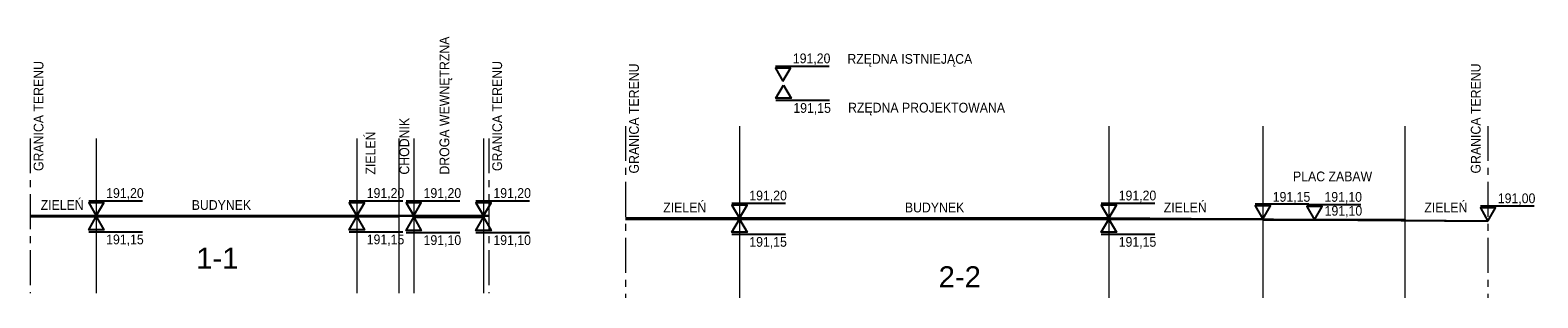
# Model space of a CAD drawing. Header units: metres. Extents: x 5509548 to 5517943, y 5680530 to 5684871.
# Tile 17 of 124: x 5516015 to 5516123, y 5683221 to 5683241. Entities that reach past the tile are written whole.
import ezdxf

# ---------------------------------------------------------------- set-up
doc = ezdxf.new("R2010")
doc.units = ezdxf.units.M
doc.linetypes.add('CENTER', pattern=[2, 1.25, -0.25, 0.25, -0.25])
doc.linetypes.add('L_0_07', pattern=[2.25, 0.75, -0.5, 0, -0.5, 0, -0.5])
for name, color, linetype in [('A-Bilans', 184, 'CONTINUOUS'), ('A-Budynek', 170, 'CONTINUOUS'), ('A-Granica', 94, 'CENTER'), ('A-Rzędne', 210, 'CONTINUOUS')]:
    doc.layers.add(name, color=color, linetype=linetype)
doc.layers.add('pzp', color=7, linetype='L_0_07', lineweight=35, true_color=0xd200d2)
doc.styles.add('GEO-INFO', font='arial.ttf')
doc.styles.add('MZSK01', font='arial.ttf', dxfattribs={"width": 0.9, "height": 0.75})

msp = doc.modelspace()

# ---------------------------------------------------------------- linework, layer by layer
at = {"layer": 'A-Budynek', "linetype": 'ByBlock', "lineweight": 30}
msp.add_line((5516057.308, 5683227.145), (5516091.939, 5683227.145), dxfattribs=at)
at = {"layer": 'A-Budynek', "linetype": 'ByBlock'}
msp.add_line((5516102.974, 5683227.045), (5516113.16, 5683227.045), dxfattribs=at)
at = {"layer": 'A-Budynek', "linetype": 'ByBlock', "lineweight": 30}
for points in [[(5516014.642, 5683227.272), (5516041.053, 5683227.272), (5516041.053, 5683227.322), (5516042.128, 5683227.322), (5516042.128, 5683227.222), (5516047.128, 5683227.222), (5516047.128, 5683227.322), (5516047.507, 5683227.322)], [(5516057.308, 5683227.095), (5516091.939, 5683227.095), (5516102.974, 5683227.095), (5516102.974, 5683227.045), (5516113.16, 5683227.045), (5516113.16, 5683226.992), (5516119.104, 5683226.945)]]:
    msp.add_lwpolyline(points, dxfattribs=at)
at = {"layer": 'A-Granica', "lineweight": 13, "ltscale": 2}
for p, q in [((5516057.308, 5683233.749), (5516057.308, 5683221.459)), ((5516119.104, 5683233.749), (5516119.104, 5683221.459)), ((5516014.642, 5683232.864), (5516014.642, 5683221.779)), ((5516047.507, 5683232.864), (5516047.507, 5683221.779))]:
    msp.add_line(p, q, dxfattribs=at)
at = {"layer": 'A-Rzędne', "color": 240}
for p, q in [((5516068.046, 5683238.042), (5516071.894, 5683238.042)), ((5516018.839, 5683228.407), (5516022.687, 5683228.407)), ((5516037.509, 5683228.407), (5516041.357, 5683228.407)), ((5516041.585, 5683228.407), (5516045.433, 5683228.407)), ((5516046.585, 5683228.407), (5516050.433, 5683228.407)), ((5516064.925, 5683228.23), (5516068.773, 5683228.23)), ((5516091.395, 5683228.23), (5516095.243, 5683228.23)), ((5516106.137, 5683228.13), (5516109.984, 5683228.13)), ((5516118.561, 5683228.03), (5516122.408, 5683228.03))]:
    msp.add_line(p, q, dxfattribs=at)
at = {"layer": 'A-Rzędne', "color": 201}
for p, q in [((5516068.079, 5683235.588), (5516071.927, 5683235.588)), ((5516102.431, 5683228.18), (5516106.278, 5683228.18)), ((5516018.839, 5683226.186), (5516022.687, 5683226.186)), ((5516037.509, 5683226.186), (5516041.357, 5683226.186)), ((5516041.585, 5683226.136), (5516045.433, 5683226.136)), ((5516046.585, 5683226.136), (5516050.433, 5683226.136)), ((5516064.925, 5683226.009), (5516068.773, 5683226.009)), ((5516091.395, 5683226.009), (5516095.243, 5683226.009))]:
    msp.add_line(p, q, dxfattribs=at)
at = {"layer": 'A-Rzędne', "color": 1, "linetype": 'ByBlock'}
for p, q in [((5516014.642, 5683227.272), (5516041.053, 5683227.272)), ((5516042.128, 5683227.222), (5516047.128, 5683227.222))]:
    msp.add_line(p, q, dxfattribs=at)
at = {"layer": 'A-Rzędne', "color": 240}
for points in [[(5516068.589, 5683236.957), (5516069.133, 5683237.898), (5516068.046, 5683237.898)], [(5516019.383, 5683227.322), (5516019.926, 5683228.263), (5516018.839, 5683228.263)], [(5516038.053, 5683227.322), (5516038.596, 5683228.263), (5516037.509, 5683228.263)], [(5516042.128, 5683227.322), (5516042.672, 5683228.263), (5516041.585, 5683228.263)], [(5516047.128, 5683227.322), (5516047.672, 5683228.263), (5516046.585, 5683228.263)], [(5516065.469, 5683227.145), (5516066.012, 5683228.086), (5516064.925, 5683228.086)], [(5516091.939, 5683227.145), (5516092.482, 5683228.086), (5516091.395, 5683228.086)], [(5516106.68, 5683227.045), (5516107.224, 5683227.986), (5516106.137, 5683227.986)], [(5516119.104, 5683226.945), (5516119.648, 5683227.886), (5516118.561, 5683227.886)]]:
    msp.add_lwpolyline(points, close=True, dxfattribs=at)
at = {"layer": 'A-Rzędne', "color": 201}
for points in [[(5516068.623, 5683236.673), (5516069.166, 5683235.732), (5516068.079, 5683235.732)], [(5516102.974, 5683227.095), (5516103.517, 5683228.036), (5516102.431, 5683228.036)], [(5516019.383, 5683227.272), (5516019.926, 5683226.33), (5516018.839, 5683226.33)], [(5516038.053, 5683227.272), (5516038.596, 5683226.33), (5516037.509, 5683226.33)], [(5516042.128, 5683227.222), (5516042.672, 5683226.28), (5516041.585, 5683226.28)], [(5516047.128, 5683227.222), (5516047.672, 5683226.28), (5516046.585, 5683226.28)], [(5516065.469, 5683227.095), (5516066.012, 5683226.153), (5516064.925, 5683226.153)], [(5516091.939, 5683227.095), (5516092.482, 5683226.153), (5516091.395, 5683226.153)]]:
    msp.add_lwpolyline(points, close=True, dxfattribs=at)
at = {"layer": 'A-Rzędne', "color": 240, "linetype": 'ByBlock', "lineweight": 30}
for points in [[(5516014.642, 5683227.322), (5516047.507, 5683227.322)], [(5516057.308, 5683227.145), (5516091.939, 5683227.145), (5516106.68, 5683227.045), (5516119.104, 5683226.945)]]:
    msp.add_lwpolyline(points, dxfattribs=at)
at = {"layer": 'pzp', "color": 7, "linetype": 'ByBlock', "lineweight": 0}
for p, q in [((5516065.469, 5683233.749), (5516065.469, 5683221.459)), ((5516091.939, 5683233.749), (5516091.939, 5683221.459)), ((5516102.974, 5683233.749), (5516102.974, 5683221.459)), ((5516113.16, 5683233.749), (5516113.16, 5683221.459)), ((5516019.383, 5683232.864), (5516019.383, 5683221.779)), ((5516038.053, 5683232.864), (5516038.053, 5683221.779)), ((5516041.053, 5683232.864), (5516041.053, 5683221.779)), ((5516042.128, 5683232.864), (5516042.128, 5683221.779)), ((5516047.128, 5683232.864), (5516047.128, 5683221.779))]:
    msp.add_line(p, q, dxfattribs=at)

# ---------------------------------------------------------------- texts
at = {"layer": 'A-Bilans', "linetype": 'ByBlock', "char_height": 1.5, "width": 2.44542, "attachment_point": 1, "style": 'GEO-INFO'}
for s, insert in [('1-1', (5516026.545, 5683225.042, -10.3)), ('2-2', (5516079.742, 5683223.713, -10.3))]:
    msp.add_mtext(s, dxfattribs=dict(at, insert=insert))
at = {"layer": 'A-Rzędne', "color": 0, "char_height": 0.7, "width": 24.42792, "attachment_point": 1, "style": 'MZSK01'}
for s, insert, rotation in [('\\A1;DROGA WEWNĘTRZNA', (5516043.976, 5683230.273), 90), ('\\A1;RZĘDNA ISTNIEJĄCA', (5516073.202, 5683238.902), 0), ('\\A1;GRANICA TERENU', (5516014.893, 5683230.528), 90), ('\\A1;GRANICA TERENU', (5516047.758, 5683230.528), 90), ('\\A1;GRANICA TERENU', (5516057.559, 5683230.351), 90), ('\\A1;GRANICA TERENU', (5516117.878, 5683230.351), 90), ('\\A1;RZĘDNA PROJEKTOWANA', (5516073.253, 5683235.414), 0), ('\\A1;CHODNIK', (5516041.102, 5683230.273), 90), ('\\A1;ZIELEŃ', (5516038.687, 5683230.273), 90), ('\\A1;PLAC ZABAW', (5516105.135, 5683230.492), 0), ('\\A1;ZIELEŃ', (5516015.396, 5683228.448), 0), ('\\A1;BUDYNEK', (5516026.219, 5683228.448), 0), ('\\A1;ZIELEŃ', (5516060.007, 5683228.271), 0), ('\\A1;BUDYNEK', (5516077.324, 5683228.271), 0), ('\\A1;ZIELEŃ', (5516095.872, 5683228.271), 0), ('\\A1;ZIELEŃ', (5516114.549, 5683228.271), 0)]:
    msp.add_mtext(s, dxfattribs=dict(at, insert=insert, rotation=rotation))
at = {"layer": 'A-Rzędne', "color": 240, "char_height": 0.7, "width": 24.42792, "attachment_point": 1, "rotation": 0, "style": 'MZSK01'}
for s, insert in [('\\A1;191,20', (5516069.296, 5683238.939)), ('\\A1;191,20', (5516020.089, 5683229.303)), ('\\A1;191,20', (5516038.759, 5683229.303)), ('\\A1;191,20', (5516042.835, 5683229.303)), ('\\A1;191,20', (5516047.835, 5683229.303)), ('\\A1;191,20', (5516066.175, 5683229.127)), ('\\A1;191,20', (5516092.645, 5683229.127)), ('\\A1;191,10', (5516107.387, 5683229.027)), ('\\A1;191,00', (5516119.811, 5683228.927))]:
    msp.add_mtext(s, dxfattribs=dict(at, insert=insert))
at = {"layer": 'A-Rzędne', "color": 201, "char_height": 0.7, "width": 24.42792, "attachment_point": 1, "rotation": 0, "style": 'MZSK01'}
for s, insert in [('\\A1;191,15', (5516069.329, 5683235.389)), ('\\A1;191,15', (5516103.681, 5683229.029)), ('\\A1;191,10', (5516107.402, 5683228.035)), ('\\A1;191,15', (5516020.089, 5683225.987)), ('\\A1;191,15', (5516038.759, 5683225.987)), ('\\A1;191,10', (5516042.835, 5683225.937)), ('\\A1;191,10', (5516047.835, 5683225.937)), ('\\A1;191,15', (5516066.175, 5683225.81)), ('\\A1;191,15', (5516092.645, 5683225.81))]:
    msp.add_mtext(s, dxfattribs=dict(at, insert=insert))

doc.saveas('drawing.dxf')
